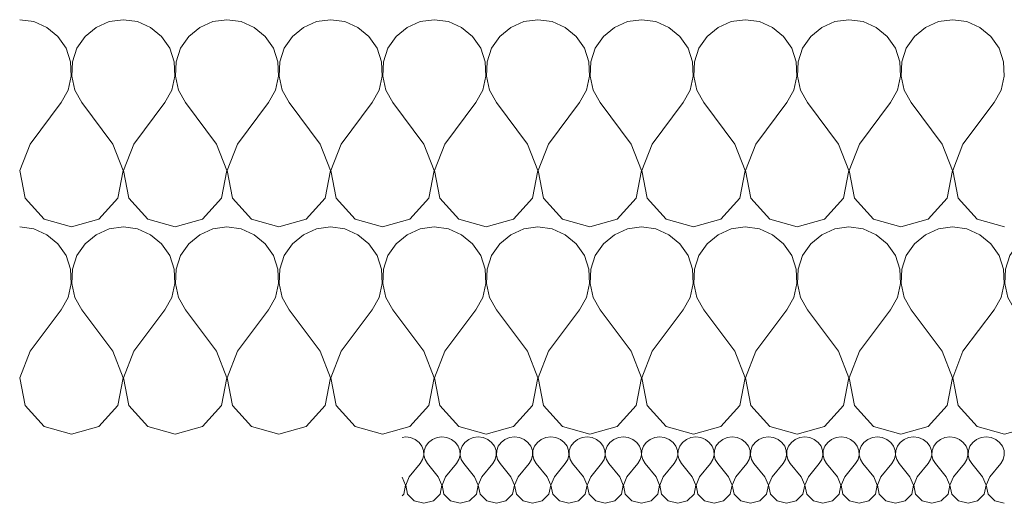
# Model space of a CAD drawing. Header units: millimetres. Extents: x -573548 to 674770, y -246895 to -89040.
# Tile 131 of 199: x 82109 to 82679, y -185929 to -185649. Entities that reach past the tile are written whole.
import ezdxf

# ---------------------------------------------------------------- set-up
doc = ezdxf.new("R2010")
doc.units = ezdxf.units.MM
doc.layers.add('Nowe_Drawing & Figure', color=7, linetype='Continuous')
doc.layers.add('Nowe_Drawing & Figure_Nr_pióra__59', color=8, linetype='Continuous', lineweight=9)

# ---------------------------------------------------------------- blocks, each defined once
blk = doc.blocks.new('*X106', base_point=(494560.37, -64691.1))
at = {"layer": 'Nowe_Drawing & Figure', "color": 21, "linetype": 'Continuous', "lineweight": 13, "true_color": 0xffaaaa}
for p, q in [((493681.6, -27257.05), (493679.6, -27257.3)), ((493684.47, -27257.41), (493681.6, -27257.05)), ((493687.12, -27258.48), (493684.47, -27257.41)), ((493699.73, -27257.41), (493697.08, -27258.48)), ((493702.6, -27257.05), (493699.73, -27257.41)), ((493705.47, -27257.41), (493702.6, -27257.05)), ((493708.12, -27258.48), (493705.47, -27257.41)), ((493720.73, -27257.41), (493718.08, -27258.48)), ((493723.6, -27257.05), (493720.73, -27257.41)), ((493726.47, -27257.41), (493723.6, -27257.05)), ((493729.12, -27258.48), (493726.47, -27257.41)), ((493741.73, -27257.41), (493739.08, -27258.48)), ((493744.6, -27257.05), (493741.73, -27257.41)), ((493747.47, -27257.41), (493744.6, -27257.05)), ((493750.12, -27258.48), (493747.47, -27257.41)), ((493762.73, -27257.41), (493760.08, -27258.48)), ((493765.6, -27257.05), (493762.73, -27257.41)), ((493768.47, -27257.41), (493765.6, -27257.05)), ((493771.12, -27258.48), (493768.47, -27257.41)), ((493783.73, -27257.41), (493781.08, -27258.48)), ((493786.6, -27257.05), (493783.73, -27257.41)), ((493789.47, -27257.41), (493786.6, -27257.05)), ((493792.12, -27258.48), (493789.47, -27257.41)), ((493804.73, -27257.41), (493802.08, -27258.48)), ((493807.6, -27257.05), (493804.73, -27257.41)), ((493810.47, -27257.41), (493807.6, -27257.05)), ((493813.12, -27258.48), (493810.47, -27257.41)), ((493825.73, -27257.41), (493823.08, -27258.48)), ((493828.6, -27257.05), (493825.73, -27257.41)), ((493831.47, -27257.41), (493828.6, -27257.05)), ((493834.12, -27258.48), (493831.47, -27257.41)), ((493846.73, -27257.41), (493844.08, -27258.48)), ((493849.6, -27257.05), (493846.73, -27257.41)), ((493852.47, -27257.41), (493849.6, -27257.05)), ((493855.12, -27258.48), (493852.47, -27257.41)), ((493867.73, -27257.41), (493865.08, -27258.48)), ((493870.6, -27257.05), (493867.73, -27257.41)), ((493873.47, -27257.41), (493870.6, -27257.05)), ((493876.12, -27258.48), (493873.47, -27257.41)), ((493888.73, -27257.41), (493886.08, -27258.48)), ((493891.6, -27257.05), (493888.73, -27257.41)), ((493894.47, -27257.41), (493891.6, -27257.05)), ((493897.12, -27258.48), (493894.47, -27257.41)), ((493909.73, -27257.41), (493907.08, -27258.48)), ((493912.6, -27257.05), (493909.73, -27257.41)), ((493915.47, -27257.41), (493912.6, -27257.05)), ((493918.12, -27258.48), (493915.47, -27257.41)), ((493930.73, -27257.41), (493928.08, -27258.48)), ((493933.6, -27257.05), (493930.73, -27257.41)), ((493936.47, -27257.41), (493933.6, -27257.05)), ((493939.12, -27258.48), (493936.47, -27257.41)), ((493951.73, -27257.41), (493949.08, -27258.48)), ((493954.6, -27257.05), (493951.73, -27257.41)), ((493957.47, -27257.41), (493954.6, -27257.05)), ((493960.12, -27258.48), (493957.47, -27257.41)), ((493972.73, -27257.41), (493970.08, -27258.48)), ((493975.6, -27257.05), (493972.73, -27257.41)), ((493978.47, -27257.41), (493975.6, -27257.05)), ((493981.12, -27258.48), (493978.47, -27257.41)), ((493993.73, -27257.41), (493991.08, -27258.48)), ((493996.6, -27257.05), (493993.73, -27257.41)), ((493999.47, -27257.41), (493996.6, -27257.05)), ((494002.12, -27258.48), (493999.47, -27257.41)), ((494014.73, -27257.41), (494012.08, -27258.48)), ((494017.6, -27257.05), (494014.73, -27257.41)), ((494020.47, -27257.41), (494017.6, -27257.05)), ((494023.12, -27258.48), (494020.47, -27257.41)), ((493689.35, -27260.17), (493687.12, -27258.48)), ((493691, -27262.35), (493689.35, -27260.17)), ((493691.92, -27264.86), (493691, -27262.35)), ((493693.21, -27262.35), (493692.29, -27264.86)), ((493694.85, -27260.17), (493693.21, -27262.35)), ((493697.08, -27258.48), (493694.85, -27260.17)), ((493710.35, -27260.17), (493708.12, -27258.48)), ((493712, -27262.35), (493710.35, -27260.17)), ((493712.92, -27264.86), (493712, -27262.35)), ((493714.21, -27262.35), (493713.29, -27264.86)), ((493715.85, -27260.17), (493714.21, -27262.35)), ((493718.08, -27258.48), (493715.85, -27260.17)), ((493731.35, -27260.17), (493729.12, -27258.48)), ((493733, -27262.35), (493731.35, -27260.17)), ((493733.92, -27264.86), (493733, -27262.35)), ((493735.21, -27262.35), (493734.29, -27264.86)), ((493736.85, -27260.17), (493735.21, -27262.35)), ((493739.08, -27258.48), (493736.85, -27260.17)), ((493752.35, -27260.17), (493750.12, -27258.48)), ((493754, -27262.35), (493752.35, -27260.17)), ((493754.92, -27264.86), (493754, -27262.35)), ((493756.21, -27262.35), (493755.29, -27264.86)), ((493757.85, -27260.17), (493756.21, -27262.35)), ((493760.08, -27258.48), (493757.85, -27260.17)), ((493773.35, -27260.17), (493771.12, -27258.48)), ((493775, -27262.35), (493773.35, -27260.17)), ((493775.92, -27264.86), (493775, -27262.35)), ((493777.21, -27262.35), (493776.29, -27264.86)), ((493778.85, -27260.17), (493777.21, -27262.35)), ((493781.08, -27258.48), (493778.85, -27260.17)), ((493794.35, -27260.17), (493792.12, -27258.48)), ((493796, -27262.35), (493794.35, -27260.17)), ((493796.92, -27264.86), (493796, -27262.35)), ((493798.21, -27262.35), (493797.29, -27264.86)), ((493799.85, -27260.17), (493798.21, -27262.35)), ((493802.08, -27258.48), (493799.85, -27260.17)), ((493815.35, -27260.17), (493813.12, -27258.48)), ((493817, -27262.35), (493815.35, -27260.17)), ((493817.92, -27264.86), (493817, -27262.35)), ((493819.21, -27262.35), (493818.29, -27264.86)), ((493820.85, -27260.17), (493819.21, -27262.35)), ((493823.08, -27258.48), (493820.85, -27260.17)), ((493836.35, -27260.17), (493834.12, -27258.48)), ((493838, -27262.35), (493836.35, -27260.17)), ((493838.92, -27264.86), (493838, -27262.35)), ((493840.21, -27262.35), (493839.29, -27264.86)), ((493841.85, -27260.17), (493840.21, -27262.35)), ((493844.08, -27258.48), (493841.85, -27260.17)), ((493857.35, -27260.17), (493855.12, -27258.48)), ((493859, -27262.35), (493857.35, -27260.17)), ((493859.92, -27264.86), (493859, -27262.35)), ((493861.21, -27262.35), (493860.29, -27264.86)), ((493862.85, -27260.17), (493861.21, -27262.35)), ((493865.08, -27258.48), (493862.85, -27260.17)), ((493878.35, -27260.17), (493876.12, -27258.48)), ((493880, -27262.35), (493878.35, -27260.17)), ((493880.92, -27264.86), (493880, -27262.35)), ((493882.21, -27262.35), (493881.29, -27264.86)), ((493883.85, -27260.17), (493882.21, -27262.35)), ((493886.08, -27258.48), (493883.85, -27260.17)), ((493899.35, -27260.17), (493897.12, -27258.48)), ((493901, -27262.35), (493899.35, -27260.17)), ((493901.92, -27264.86), (493901, -27262.35)), ((493903.21, -27262.35), (493902.29, -27264.86)), ((493904.85, -27260.17), (493903.21, -27262.35)), ((493907.08, -27258.48), (493904.85, -27260.17)), ((493920.35, -27260.17), (493918.12, -27258.48)), ((493922, -27262.35), (493920.35, -27260.17)), ((493922.92, -27264.86), (493922, -27262.35)), ((493924.21, -27262.35), (493923.29, -27264.86)), ((493925.85, -27260.17), (493924.21, -27262.35)), ((493928.08, -27258.48), (493925.85, -27260.17)), ((493941.35, -27260.17), (493939.12, -27258.48)), ((493943, -27262.35), (493941.35, -27260.17)), ((493943.92, -27264.86), (493943, -27262.35)), ((493945.21, -27262.35), (493944.29, -27264.86)), ((493946.85, -27260.17), (493945.21, -27262.35)), ((493949.08, -27258.48), (493946.85, -27260.17)), ((493962.35, -27260.17), (493960.12, -27258.48)), ((493964, -27262.35), (493962.35, -27260.17)), ((493964.92, -27264.86), (493964, -27262.35)), ((493966.21, -27262.35), (493965.29, -27264.86)), ((493967.85, -27260.17), (493966.21, -27262.35)), ((493970.08, -27258.48), (493967.85, -27260.17)), ((493983.35, -27260.17), (493981.12, -27258.48)), ((493985, -27262.35), (493983.35, -27260.17)), ((493985.92, -27264.86), (493985, -27262.35)), ((493987.21, -27262.35), (493986.29, -27264.86)), ((493988.85, -27260.17), (493987.21, -27262.35)), ((493991.08, -27258.48), (493988.85, -27260.17)), ((494004.35, -27260.17), (494002.12, -27258.48)), ((494006, -27262.35), (494004.35, -27260.17)), ((494006.92, -27264.86), (494006, -27262.35)), ((494008.21, -27262.35), (494007.29, -27264.86)), ((494009.85, -27260.17), (494008.21, -27262.35)), ((494012.08, -27258.48), (494009.85, -27260.17)), ((494025.35, -27260.17), (494023.12, -27258.48)), ((494027, -27262.35), (494025.35, -27260.17)), ((494027.92, -27264.86), (494027, -27262.35)), ((493691.41, -27270.09), (493692.06, -27267.51)), ((493692.06, -27267.51), (493691.92, -27264.86)), ((493692.29, -27264.86), (493692.15, -27267.51)), ((493692.15, -27267.51), (493692.8, -27270.09)), ((493712.41, -27270.09), (493713.06, -27267.51)), ((493713.06, -27267.51), (493712.92, -27264.86)), ((493713.29, -27264.86), (493713.15, -27267.51)), ((493713.15, -27267.51), (493713.8, -27270.09)), ((493733.41, -27270.09), (493734.06, -27267.51)), ((493734.06, -27267.51), (493733.92, -27264.86)), ((493734.29, -27264.86), (493734.15, -27267.51)), ((493734.15, -27267.51), (493734.8, -27270.09)), ((493754.41, -27270.09), (493755.06, -27267.51)), ((493755.06, -27267.51), (493754.92, -27264.86)), ((493755.29, -27264.86), (493755.15, -27267.51)), ((493755.15, -27267.51), (493755.8, -27270.09)), ((493775.41, -27270.09), (493776.06, -27267.51)), ((493776.06, -27267.51), (493775.92, -27264.86)), ((493776.29, -27264.86), (493776.15, -27267.51)), ((493776.15, -27267.51), (493776.8, -27270.09)), ((493796.41, -27270.09), (493797.06, -27267.51)), ((493797.06, -27267.51), (493796.92, -27264.86)), ((493797.29, -27264.86), (493797.15, -27267.51)), ((493797.15, -27267.51), (493797.8, -27270.09)), ((493817.41, -27270.09), (493818.06, -27267.51)), ((493818.06, -27267.51), (493817.92, -27264.86)), ((493818.29, -27264.86), (493818.15, -27267.51)), ((493818.15, -27267.51), (493818.8, -27270.09)), ((493838.41, -27270.09), (493839.06, -27267.51)), ((493839.06, -27267.51), (493838.92, -27264.86)), ((493839.29, -27264.86), (493839.15, -27267.51)), ((493839.15, -27267.51), (493839.8, -27270.09)), ((493859.41, -27270.09), (493860.06, -27267.51)), ((493860.06, -27267.51), (493859.92, -27264.86)), ((493860.29, -27264.86), (493860.15, -27267.51)), ((493860.15, -27267.51), (493860.8, -27270.09)), ((493880.41, -27270.09), (493881.06, -27267.51)), ((493881.06, -27267.51), (493880.92, -27264.86)), ((493881.29, -27264.86), (493881.15, -27267.51)), ((493881.15, -27267.51), (493881.8, -27270.09)), ((493901.41, -27270.09), (493902.06, -27267.51)), ((493902.06, -27267.51), (493901.92, -27264.86)), ((493902.29, -27264.86), (493902.15, -27267.51)), ((493902.15, -27267.51), (493902.8, -27270.09)), ((493922.41, -27270.09), (493923.06, -27267.51)), ((493923.06, -27267.51), (493922.92, -27264.86)), ((493923.29, -27264.86), (493923.15, -27267.51)), ((493923.15, -27267.51), (493923.8, -27270.09)), ((493943.41, -27270.09), (493944.06, -27267.51)), ((493944.06, -27267.51), (493943.92, -27264.86)), ((493944.29, -27264.86), (493944.15, -27267.51)), ((493944.15, -27267.51), (493944.8, -27270.09)), ((493964.41, -27270.09), (493965.06, -27267.51)), ((493965.06, -27267.51), (493964.92, -27264.86)), ((493965.29, -27264.86), (493965.15, -27267.51)), ((493965.15, -27267.51), (493965.8, -27270.09)), ((493985.41, -27270.09), (493986.06, -27267.51)), ((493986.06, -27267.51), (493985.92, -27264.86)), ((493986.29, -27264.86), (493986.15, -27267.51)), ((493986.15, -27267.51), (493986.8, -27270.09)), ((494006.41, -27270.09), (494007.06, -27267.51)), ((494007.06, -27267.51), (494006.92, -27264.86)), ((494007.29, -27264.86), (494007.15, -27267.51)), ((494007.15, -27267.51), (494007.8, -27270.09)), ((494027.41, -27270.09), (494028.06, -27267.51)), ((494028.06, -27267.51), (494027.92, -27264.86)), ((493683.7, -27280.09), (493690, -27272.41)), ((493690, -27272.41), (493691.41, -27270.09)), ((493692.8, -27270.09), (493694.2, -27272.41)), ((493700.5, -27280.09), (493694.2, -27272.41)), ((493704.7, -27280.09), (493711, -27272.41)), ((493711, -27272.41), (493712.41, -27270.09)), ((493713.8, -27270.09), (493715.2, -27272.41)), ((493721.5, -27280.09), (493715.2, -27272.41)), ((493725.7, -27280.09), (493732, -27272.41)), ((493732, -27272.41), (493733.41, -27270.09)), ((493734.8, -27270.09), (493736.2, -27272.41)), ((493742.5, -27280.09), (493736.2, -27272.41)), ((493746.7, -27280.09), (493753, -27272.41)), ((493753, -27272.41), (493754.41, -27270.09)), ((493755.8, -27270.09), (493757.2, -27272.41)), ((493763.5, -27280.09), (493757.2, -27272.41)), ((493767.7, -27280.09), (493774, -27272.41)), ((493774, -27272.41), (493775.41, -27270.09)), ((493776.8, -27270.09), (493778.2, -27272.41)), ((493784.5, -27280.09), (493778.2, -27272.41)), ((493788.7, -27280.09), (493795, -27272.41)), ((493795, -27272.41), (493796.41, -27270.09)), ((493797.8, -27270.09), (493799.2, -27272.41)), ((493805.5, -27280.09), (493799.2, -27272.41)), ((493809.7, -27280.09), (493816, -27272.41)), ((493816, -27272.41), (493817.41, -27270.09)), ((493818.8, -27270.09), (493820.2, -27272.41)), ((493826.5, -27280.09), (493820.2, -27272.41)), ((493830.7, -27280.09), (493837, -27272.41)), ((493837, -27272.41), (493838.41, -27270.09)), ((493839.8, -27270.09), (493841.2, -27272.41)), ((493847.5, -27280.09), (493841.2, -27272.41)), ((493851.7, -27280.09), (493858, -27272.41)), ((493858, -27272.41), (493859.41, -27270.09)), ((493860.8, -27270.09), (493862.2, -27272.41)), ((493868.5, -27280.09), (493862.2, -27272.41)), ((493872.7, -27280.09), (493879, -27272.41)), ((493879, -27272.41), (493880.41, -27270.09)), ((493881.8, -27270.09), (493883.2, -27272.41)), ((493889.5, -27280.09), (493883.2, -27272.41)), ((493893.7, -27280.09), (493900, -27272.41)), ((493900, -27272.41), (493901.41, -27270.09)), ((493902.8, -27270.09), (493904.2, -27272.41)), ((493910.5, -27280.09), (493904.2, -27272.41)), ((493914.7, -27280.09), (493921, -27272.41)), ((493921, -27272.41), (493922.41, -27270.09)), ((493923.8, -27270.09), (493925.2, -27272.41)), ((493931.5, -27280.09), (493925.2, -27272.41)), ((493935.7, -27280.09), (493942, -27272.41)), ((493942, -27272.41), (493943.41, -27270.09)), ((493944.8, -27270.09), (493946.2, -27272.41)), ((493952.5, -27280.09), (493946.2, -27272.41)), ((493956.7, -27280.09), (493963, -27272.41)), ((493963, -27272.41), (493964.41, -27270.09)), ((493965.8, -27270.09), (493967.2, -27272.41)), ((493973.5, -27280.09), (493967.2, -27272.41)), ((493977.7, -27280.09), (493984, -27272.41)), ((493984, -27272.41), (493985.41, -27270.09)), ((493986.8, -27270.09), (493988.2, -27272.41)), ((493994.5, -27280.09), (493988.2, -27272.41)), ((493998.7, -27280.09), (494005, -27272.41)), ((494005, -27272.41), (494006.41, -27270.09)), ((494007.8, -27270.09), (494009.2, -27272.41)), ((494015.5, -27280.09), (494009.2, -27272.41)), ((494019.7, -27280.09), (494026, -27272.41)), ((494026, -27272.41), (494027.41, -27270.09)), ((493681.56, -27284.98), (493679.6, -27280.32)), ((493683.7, -27280.09), (493681.65, -27284.98)), ((493702.56, -27284.98), (493700.5, -27280.09)), ((493704.7, -27280.09), (493702.65, -27284.98)), ((493723.56, -27284.98), (493721.5, -27280.09)), ((493725.7, -27280.09), (493723.65, -27284.98)), ((493744.56, -27284.98), (493742.5, -27280.09)), ((493746.7, -27280.09), (493744.65, -27284.98)), ((493765.56, -27284.98), (493763.5, -27280.09)), ((493767.7, -27280.09), (493765.65, -27284.98)), ((493786.56, -27284.98), (493784.5, -27280.09)), ((493788.7, -27280.09), (493786.65, -27284.98)), ((493807.56, -27284.98), (493805.5, -27280.09)), ((493809.7, -27280.09), (493807.65, -27284.98)), ((493828.56, -27284.98), (493826.5, -27280.09)), ((493830.7, -27280.09), (493828.65, -27284.98)), ((493849.56, -27284.98), (493847.5, -27280.09)), ((493851.7, -27280.09), (493849.65, -27284.98)), ((493870.56, -27284.98), (493868.5, -27280.09)), ((493872.7, -27280.09), (493870.65, -27284.98)), ((493891.56, -27284.98), (493889.5, -27280.09)), ((493893.7, -27280.09), (493891.65, -27284.98)), ((493912.56, -27284.98), (493910.5, -27280.09)), ((493914.7, -27280.09), (493912.65, -27284.98)), ((493933.56, -27284.98), (493931.5, -27280.09)), ((493935.7, -27280.09), (493933.65, -27284.98)), ((493954.56, -27284.98), (493952.5, -27280.09)), ((493956.7, -27280.09), (493954.65, -27284.98)), ((493975.56, -27284.98), (493973.5, -27280.09)), ((493977.7, -27280.09), (493975.65, -27284.98)), ((493996.56, -27284.98), (493994.5, -27280.09)), ((493998.7, -27280.09), (493996.65, -27284.98)), ((494017.56, -27284.98), (494015.5, -27280.09)), ((494019.7, -27280.09), (494017.65, -27284.98)), ((493680.5, -27290.14), (493681.56, -27284.98)), ((493681.65, -27284.98), (493682.71, -27290.14)), ((493701.5, -27290.14), (493702.56, -27284.98)), ((493702.65, -27284.98), (493703.71, -27290.14)), ((493722.5, -27290.14), (493723.56, -27284.98)), ((493723.65, -27284.98), (493724.71, -27290.14)), ((493743.5, -27290.14), (493744.56, -27284.98)), ((493744.65, -27284.98), (493745.71, -27290.14)), ((493764.5, -27290.14), (493765.56, -27284.98)), ((493765.65, -27284.98), (493766.71, -27290.14)), ((493785.5, -27290.14), (493786.56, -27284.98)), ((493786.65, -27284.98), (493787.71, -27290.14)), ((493806.5, -27290.14), (493807.56, -27284.98)), ((493807.65, -27284.98), (493808.71, -27290.14)), ((493827.5, -27290.14), (493828.56, -27284.98)), ((493828.65, -27284.98), (493829.71, -27290.14)), ((493848.5, -27290.14), (493849.56, -27284.98)), ((493849.65, -27284.98), (493850.71, -27290.14)), ((493869.5, -27290.14), (493870.56, -27284.98)), ((493870.65, -27284.98), (493871.71, -27290.14)), ((493890.5, -27290.14), (493891.56, -27284.98)), ((493891.65, -27284.98), (493892.71, -27290.14)), ((493911.5, -27290.14), (493912.56, -27284.98)), ((493912.65, -27284.98), (493913.71, -27290.14)), ((493932.5, -27290.14), (493933.56, -27284.98)), ((493933.65, -27284.98), (493934.71, -27290.14)), ((493953.5, -27290.14), (493954.56, -27284.98)), ((493954.65, -27284.98), (493955.71, -27290.14)), ((493974.5, -27290.14), (493975.56, -27284.98)), ((493975.65, -27284.98), (493976.71, -27290.14)), ((493995.5, -27290.14), (493996.56, -27284.98)), ((493996.65, -27284.98), (493997.71, -27290.14)), ((494016.5, -27290.14), (494017.56, -27284.98)), ((494017.65, -27284.98), (494018.71, -27290.14)), ((493679.6, -27291.03), (493680.5, -27290.14)), ((493682.71, -27290.14), (493686.58, -27294.01)), ((493697.62, -27294.01), (493701.5, -27290.14)), ((493703.71, -27290.14), (493707.58, -27294.01)), ((493718.62, -27294.01), (493722.5, -27290.14)), ((493724.71, -27290.14), (493728.58, -27294.01)), ((493739.62, -27294.01), (493743.5, -27290.14)), ((493745.71, -27290.14), (493749.58, -27294.01)), ((493760.62, -27294.01), (493764.5, -27290.14)), ((493766.71, -27290.14), (493770.58, -27294.01)), ((493781.62, -27294.01), (493785.5, -27290.14)), ((493787.71, -27290.14), (493791.58, -27294.01)), ((493802.62, -27294.01), (493806.5, -27290.14)), ((493808.71, -27290.14), (493812.58, -27294.01)), ((493823.62, -27294.01), (493827.5, -27290.14)), ((493829.71, -27290.14), (493833.58, -27294.01)), ((493844.62, -27294.01), (493848.5, -27290.14)), ((493850.71, -27290.14), (493854.58, -27294.01)), ((493865.62, -27294.01), (493869.5, -27290.14)), ((493871.71, -27290.14), (493875.58, -27294.01)), ((493886.62, -27294.01), (493890.5, -27290.14)), ((493892.71, -27290.14), (493896.58, -27294.01)), ((493907.62, -27294.01), (493911.5, -27290.14)), ((493913.71, -27290.14), (493917.58, -27294.01)), ((493928.62, -27294.01), (493932.5, -27290.14)), ((493934.71, -27290.14), (493938.58, -27294.01)), ((493949.62, -27294.01), (493953.5, -27290.14)), ((493955.71, -27290.14), (493959.58, -27294.01)), ((493970.62, -27294.01), (493974.5, -27290.14)), ((493976.71, -27290.14), (493980.58, -27294.01)), ((493991.62, -27294.01), (493995.5, -27290.14)), ((493997.71, -27290.14), (494001.58, -27294.01)), ((494012.62, -27294.01), (494016.5, -27290.14)), ((494018.71, -27290.14), (494022.58, -27294.01)), ((493686.58, -27294.01), (493692.1, -27295.45)), ((493692.1, -27295.45), (493697.62, -27294.01)), ((493707.58, -27294.01), (493713.1, -27295.45)), ((493713.1, -27295.45), (493718.62, -27294.01)), ((493728.58, -27294.01), (493734.1, -27295.45)), ((493734.1, -27295.45), (493739.62, -27294.01)), ((493749.58, -27294.01), (493755.1, -27295.45)), ((493755.1, -27295.45), (493760.62, -27294.01)), ((493770.58, -27294.01), (493776.1, -27295.45)), ((493776.1, -27295.45), (493781.62, -27294.01)), ((493791.58, -27294.01), (493797.1, -27295.45)), ((493797.1, -27295.45), (493802.62, -27294.01)), ((493812.58, -27294.01), (493818.1, -27295.45)), ((493818.1, -27295.45), (493823.62, -27294.01)), ((493833.58, -27294.01), (493839.1, -27295.45)), ((493839.1, -27295.45), (493844.62, -27294.01)), ((493854.58, -27294.01), (493860.1, -27295.45)), ((493860.1, -27295.45), (493865.62, -27294.01)), ((493875.58, -27294.01), (493881.1, -27295.45)), ((493881.1, -27295.45), (493886.62, -27294.01)), ((493896.58, -27294.01), (493902.1, -27295.45)), ((493902.1, -27295.45), (493907.62, -27294.01)), ((493917.58, -27294.01), (493923.1, -27295.45)), ((493923.1, -27295.45), (493928.62, -27294.01)), ((493938.58, -27294.01), (493944.1, -27295.45)), ((493944.1, -27295.45), (493949.62, -27294.01)), ((493959.58, -27294.01), (493965.1, -27295.45)), ((493965.1, -27295.45), (493970.62, -27294.01)), ((493980.58, -27294.01), (493986.1, -27295.45)), ((493986.1, -27295.45), (493991.62, -27294.01)), ((494001.58, -27294.01), (494007.1, -27295.45)), ((494007.1, -27295.45), (494012.62, -27294.01)), ((494022.58, -27294.01), (494028.1, -27295.45))]:
    blk.add_line(p, q, dxfattribs=at)
blk = doc.blocks.new('Wypełnienie_1_1', base_point=(494560.37, -64691.1))
at = {"layer": 'Nowe_Drawing & Figure', "color": 21, "linetype": 'Continuous', "lineweight": 13, "true_color": 0xffaaaa}
blk.add_blockref('*X106', (494560.37, -64691.1), dxfattribs=at)
blk = doc.blocks.new('*X114', base_point=(494560.37, -64691.1))
at = {"layer": 'Nowe_Drawing & Figure', "color": 21, "linetype": 'Continuous', "lineweight": 13, "true_color": 0xffaaaa}
for p, q in [((493466.38, -27136.59), (493458.18, -27135.45)), ((493473.96, -27139.93), (493466.38, -27136.59)), ((493509.99, -27136.59), (493502.41, -27139.93)), ((493518.18, -27135.45), (493509.99, -27136.59)), ((493526.38, -27136.59), (493518.18, -27135.45)), ((493533.96, -27139.93), (493526.38, -27136.59)), ((493569.99, -27136.59), (493562.41, -27139.93)), ((493578.18, -27135.45), (493569.99, -27136.59)), ((493586.38, -27136.59), (493578.18, -27135.45)), ((493593.96, -27139.93), (493586.38, -27136.59)), ((493629.99, -27136.59), (493622.41, -27139.93)), ((493638.18, -27135.45), (493629.99, -27136.59)), ((493646.38, -27136.59), (493638.18, -27135.45)), ((493653.96, -27139.93), (493646.38, -27136.59)), ((493689.99, -27136.59), (493682.41, -27139.93)), ((493698.18, -27135.45), (493689.99, -27136.59)), ((493706.38, -27136.59), (493698.18, -27135.45)), ((493713.96, -27139.93), (493706.38, -27136.59)), ((493749.99, -27136.59), (493742.41, -27139.93)), ((493758.18, -27135.45), (493749.99, -27136.59)), ((493766.38, -27136.59), (493758.18, -27135.45)), ((493773.96, -27139.93), (493766.38, -27136.59)), ((493809.99, -27136.59), (493802.41, -27139.93)), ((493818.18, -27135.45), (493809.99, -27136.59)), ((493826.38, -27136.59), (493818.18, -27135.45)), ((493833.96, -27139.93), (493826.38, -27136.59)), ((493869.99, -27136.59), (493862.41, -27139.93)), ((493878.18, -27135.45), (493869.99, -27136.59)), ((493886.38, -27136.59), (493878.18, -27135.45)), ((493893.96, -27139.93), (493886.38, -27136.59)), ((493929.99, -27136.59), (493922.41, -27139.93)), ((493938.18, -27135.45), (493929.99, -27136.59)), ((493946.38, -27136.59), (493938.18, -27135.45)), ((493953.96, -27139.93), (493946.38, -27136.59)), ((493989.99, -27136.59), (493982.41, -27139.93)), ((493998.18, -27135.45), (493989.99, -27136.59)), ((494006.38, -27136.59), (493998.19, -27135.45)), ((494013.96, -27139.93), (494006.38, -27136.59)), ((494049.99, -27136.59), (494042.41, -27139.93)), ((494058.18, -27135.45), (494049.99, -27136.59)), ((494058.45, -27135.48), (494058.19, -27135.45)), ((493480.33, -27145.21), (493473.96, -27139.93)), ((493502.41, -27139.93), (493496.04, -27145.21)), ((493540.33, -27145.21), (493533.96, -27139.93)), ((493562.41, -27139.93), (493556.04, -27145.21)), ((493600.33, -27145.21), (493593.96, -27139.93)), ((493622.41, -27139.93), (493616.04, -27145.21)), ((493660.33, -27145.21), (493653.96, -27139.93)), ((493682.41, -27139.93), (493676.04, -27145.21)), ((493720.33, -27145.21), (493713.96, -27139.93)), ((493742.41, -27139.93), (493736.04, -27145.21)), ((493780.33, -27145.21), (493773.96, -27139.93)), ((493802.41, -27139.93), (493796.04, -27145.21)), ((493840.33, -27145.21), (493833.96, -27139.93)), ((493862.41, -27139.93), (493856.04, -27145.21)), ((493900.33, -27145.21), (493893.96, -27139.93)), ((493922.41, -27139.93), (493916.04, -27145.21)), ((493960.33, -27145.21), (493953.96, -27139.93)), ((493982.41, -27139.93), (493976.04, -27145.21)), ((494020.33, -27145.21), (494013.96, -27139.93)), ((494042.41, -27139.93), (494036.04, -27145.21)), ((493485.02, -27152.03), (493480.33, -27145.21)), ((493496.04, -27145.21), (493491.35, -27152.03)), ((493545.02, -27152.03), (493540.33, -27145.21)), ((493556.04, -27145.21), (493551.35, -27152.03)), ((493605.02, -27152.03), (493600.33, -27145.21)), ((493616.04, -27145.21), (493611.35, -27152.03)), ((493665.02, -27152.03), (493660.33, -27145.21)), ((493676.04, -27145.21), (493671.35, -27152.03)), ((493725.02, -27152.03), (493720.33, -27145.21)), ((493736.04, -27145.21), (493731.35, -27152.03)), ((493785.02, -27152.03), (493780.33, -27145.21)), ((493796.04, -27145.21), (493791.35, -27152.03)), ((493845.02, -27152.03), (493840.33, -27145.21)), ((493856.04, -27145.21), (493851.35, -27152.03)), ((493905.02, -27152.03), (493900.33, -27145.21)), ((493916.04, -27145.21), (493911.35, -27152.03)), ((493965.02, -27152.03), (493960.33, -27145.21)), ((493976.04, -27145.21), (493971.35, -27152.03)), ((494025.02, -27152.03), (494020.33, -27145.21)), ((494036.04, -27145.21), (494031.35, -27152.03)), ((493487.66, -27159.87), (493485.02, -27152.03)), ((493491.35, -27152.03), (493488.71, -27159.87)), ((493547.66, -27159.87), (493545.02, -27152.03)), ((493551.35, -27152.03), (493548.71, -27159.87)), ((493607.66, -27159.87), (493605.02, -27152.03)), ((493611.35, -27152.03), (493608.71, -27159.87)), ((493667.66, -27159.87), (493665.02, -27152.03)), ((493671.35, -27152.03), (493668.71, -27159.87)), ((493727.66, -27159.87), (493725.02, -27152.03)), ((493731.35, -27152.03), (493728.71, -27159.87)), ((493787.66, -27159.87), (493785.02, -27152.03)), ((493791.35, -27152.03), (493788.71, -27159.87)), ((493847.66, -27159.87), (493845.02, -27152.03)), ((493851.35, -27152.03), (493848.71, -27159.87)), ((493907.66, -27159.87), (493905.02, -27152.03)), ((493911.35, -27152.03), (493908.71, -27159.87)), ((493967.66, -27159.87), (493965.02, -27152.03)), ((493971.35, -27152.03), (493968.71, -27159.87)), ((494027.66, -27159.87), (494025.02, -27152.03)), ((494031.35, -27152.03), (494028.71, -27159.87)), ((493488.06, -27168.14), (493487.66, -27159.87)), ((493488.71, -27159.87), (493488.31, -27168.14)), ((493548.06, -27168.14), (493547.66, -27159.87)), ((493548.71, -27159.87), (493548.31, -27168.14)), ((493608.06, -27168.14), (493607.66, -27159.87)), ((493608.71, -27159.87), (493608.31, -27168.14)), ((493668.06, -27168.14), (493667.66, -27159.87)), ((493668.71, -27159.87), (493668.31, -27168.14)), ((493728.06, -27168.14), (493727.66, -27159.87)), ((493728.71, -27159.87), (493728.31, -27168.14)), ((493788.06, -27168.14), (493787.66, -27159.87)), ((493788.71, -27159.87), (493788.31, -27168.14)), ((493848.06, -27168.14), (493847.66, -27159.87)), ((493848.71, -27159.87), (493848.31, -27168.14)), ((493908.06, -27168.14), (493907.66, -27159.87)), ((493908.71, -27159.87), (493908.31, -27168.14)), ((493968.06, -27168.14), (493967.66, -27159.87)), ((493968.71, -27159.87), (493968.31, -27168.14)), ((494028.06, -27168.14), (494027.66, -27159.87)), ((494028.71, -27159.87), (494028.31, -27168.14)), ((493486.19, -27176.2), (493488.06, -27168.14)), ((493488.31, -27168.14), (493490.18, -27176.2)), ((493546.19, -27176.2), (493548.06, -27168.14)), ((493548.31, -27168.14), (493550.18, -27176.2)), ((493606.19, -27176.2), (493608.06, -27168.14)), ((493608.31, -27168.14), (493610.18, -27176.2)), ((493666.19, -27176.2), (493668.06, -27168.14)), ((493668.31, -27168.14), (493670.18, -27176.2)), ((493726.19, -27176.2), (493728.06, -27168.14)), ((493728.31, -27168.14), (493730.18, -27176.2)), ((493786.19, -27176.2), (493788.06, -27168.14)), ((493788.31, -27168.14), (493790.18, -27176.2)), ((493846.19, -27176.2), (493848.06, -27168.14)), ((493848.31, -27168.14), (493850.18, -27176.2)), ((493906.19, -27176.2), (493908.06, -27168.14)), ((493908.31, -27168.14), (493910.18, -27176.2)), ((493966.19, -27176.2), (493968.06, -27168.14)), ((493968.31, -27168.14), (493970.18, -27176.2)), ((494026.19, -27176.2), (494028.06, -27168.14)), ((494028.31, -27168.14), (494030.18, -27176.2)), ((493482.18, -27183.45), (493486.19, -27176.2)), ((493490.18, -27176.2), (493494.18, -27183.45)), ((493542.18, -27183.45), (493546.19, -27176.2)), ((493550.18, -27176.2), (493554.18, -27183.45)), ((493602.18, -27183.45), (493606.19, -27176.2)), ((493610.18, -27176.2), (493614.18, -27183.45)), ((493662.18, -27183.45), (493666.19, -27176.2)), ((493670.18, -27176.2), (493674.18, -27183.45)), ((493722.18, -27183.45), (493726.19, -27176.2)), ((493730.18, -27176.2), (493734.18, -27183.45)), ((493782.18, -27183.45), (493786.19, -27176.2)), ((493790.18, -27176.2), (493794.18, -27183.45)), ((493842.18, -27183.45), (493846.19, -27176.2)), ((493850.18, -27176.2), (493854.18, -27183.45)), ((493902.18, -27183.45), (493906.19, -27176.2)), ((493910.18, -27176.2), (493914.18, -27183.45)), ((493962.18, -27183.45), (493966.19, -27176.2)), ((493970.18, -27176.2), (493974.18, -27183.45)), ((494022.18, -27183.45), (494026.19, -27176.2)), ((494030.18, -27176.2), (494034.18, -27183.45)), ((493464.18, -27207.45), (493482.18, -27183.45)), ((493512.18, -27207.45), (493494.18, -27183.45)), ((493524.18, -27207.45), (493542.18, -27183.45)), ((493572.18, -27207.45), (493554.18, -27183.45)), ((493584.18, -27207.45), (493602.18, -27183.45)), ((493632.18, -27207.45), (493614.18, -27183.45)), ((493644.18, -27207.45), (493662.18, -27183.45)), ((493692.18, -27207.45), (493674.18, -27183.45)), ((493704.18, -27207.45), (493722.18, -27183.45)), ((493752.18, -27207.45), (493734.18, -27183.45)), ((493764.18, -27207.45), (493782.18, -27183.45)), ((493812.18, -27207.45), (493794.18, -27183.45)), ((493824.18, -27207.45), (493842.18, -27183.45)), ((493872.18, -27207.45), (493854.18, -27183.45)), ((493884.18, -27207.45), (493902.18, -27183.45)), ((493932.18, -27207.45), (493914.18, -27183.45)), ((493944.18, -27207.45), (493962.18, -27183.45)), ((493992.18, -27207.45), (493974.18, -27183.45)), ((494004.18, -27207.45), (494022.18, -27183.45)), ((494052.18, -27207.45), (494034.18, -27183.45)), ((493464.18, -27207.45), (493458.31, -27222.75)), ((493518.06, -27222.75), (493512.18, -27207.45)), ((493524.18, -27207.45), (493518.31, -27222.75)), ((493578.06, -27222.75), (493572.18, -27207.45)), ((493584.18, -27207.45), (493578.31, -27222.75)), ((493638.06, -27222.75), (493632.18, -27207.45)), ((493644.18, -27207.45), (493638.31, -27222.75)), ((493698.06, -27222.75), (493692.18, -27207.45)), ((493704.18, -27207.45), (493698.31, -27222.75)), ((493758.06, -27222.75), (493752.18, -27207.45)), ((493764.18, -27207.45), (493758.31, -27222.75)), ((493818.06, -27222.75), (493812.18, -27207.45)), ((493824.18, -27207.45), (493818.31, -27222.75)), ((493878.06, -27222.75), (493872.18, -27207.45)), ((493884.18, -27207.45), (493878.31, -27222.75)), ((493938.06, -27222.75), (493932.18, -27207.45)), ((493944.18, -27207.45), (493938.31, -27222.75)), ((493998.06, -27222.75), (493992.18, -27207.45)), ((494004.18, -27207.45), (493998.31, -27222.75)), ((494058.06, -27222.75), (494052.18, -27207.45)), ((493458.31, -27222.75), (493461.35, -27238.86)), ((493515.02, -27238.86), (493518.06, -27222.75)), ((493518.31, -27222.75), (493521.35, -27238.86)), ((493575.02, -27238.86), (493578.06, -27222.75)), ((493578.31, -27222.75), (493581.35, -27238.86)), ((493635.02, -27238.86), (493638.06, -27222.75)), ((493638.31, -27222.75), (493641.35, -27238.86)), ((493695.02, -27238.86), (493698.06, -27222.75)), ((493698.31, -27222.75), (493701.35, -27238.86)), ((493755.02, -27238.86), (493758.06, -27222.75)), ((493758.31, -27222.75), (493761.35, -27238.86)), ((493815.02, -27238.86), (493818.06, -27222.75)), ((493818.31, -27222.75), (493821.35, -27238.86)), ((493875.02, -27238.86), (493878.06, -27222.75)), ((493878.31, -27222.75), (493881.35, -27238.86)), ((493935.02, -27238.86), (493938.06, -27222.75)), ((493938.31, -27222.75), (493941.35, -27238.86)), ((493995.02, -27238.86), (493998.06, -27222.75)), ((493998.31, -27222.75), (494001.35, -27238.86)), ((494055.02, -27238.86), (494058.06, -27222.75)), ((493461.35, -27238.86), (493472.41, -27250.97)), ((493503.96, -27250.97), (493515.02, -27238.86)), ((493521.35, -27238.86), (493532.41, -27250.97)), ((493563.96, -27250.97), (493575.02, -27238.86)), ((493581.35, -27238.86), (493592.41, -27250.97)), ((493623.96, -27250.97), (493635.02, -27238.86)), ((493641.35, -27238.86), (493652.41, -27250.97)), ((493683.96, -27250.97), (493695.02, -27238.86)), ((493701.35, -27238.86), (493712.41, -27250.97)), ((493743.96, -27250.97), (493755.02, -27238.86)), ((493761.35, -27238.86), (493772.41, -27250.97)), ((493803.96, -27250.97), (493815.02, -27238.86)), ((493821.35, -27238.86), (493832.41, -27250.97)), ((493863.96, -27250.97), (493875.02, -27238.86)), ((493881.35, -27238.86), (493892.41, -27250.97)), ((493923.96, -27250.97), (493935.02, -27238.86)), ((493941.35, -27238.86), (493952.41, -27250.97)), ((493983.96, -27250.97), (493995.02, -27238.86)), ((494001.35, -27238.86), (494012.41, -27250.97)), ((494043.96, -27250.97), (494055.02, -27238.86)), ((493472.41, -27250.97), (493488.18, -27255.45)), ((493488.18, -27255.45), (493503.96, -27250.97)), ((493532.41, -27250.97), (493548.18, -27255.45)), ((493548.18, -27255.45), (493563.96, -27250.97)), ((493592.41, -27250.97), (493608.18, -27255.45)), ((493608.18, -27255.45), (493623.96, -27250.97)), ((493652.41, -27250.97), (493668.18, -27255.45)), ((493668.18, -27255.45), (493683.96, -27250.97)), ((493712.41, -27250.97), (493728.18, -27255.45)), ((493728.18, -27255.45), (493743.96, -27250.97)), ((493772.41, -27250.97), (493788.18, -27255.45)), ((493788.18, -27255.45), (493803.96, -27250.97)), ((493832.41, -27250.97), (493848.18, -27255.45)), ((493848.18, -27255.45), (493863.96, -27250.97)), ((493892.41, -27250.97), (493908.18, -27255.45)), ((493908.18, -27255.45), (493923.96, -27250.97)), ((493952.41, -27250.97), (493968.18, -27255.45)), ((493968.18, -27255.45), (493983.96, -27250.97)), ((494012.41, -27250.97), (494028.18, -27255.45)), ((494028.18, -27255.45), (494043.96, -27250.97))]:
    blk.add_line(p, q, dxfattribs=at)
blk = doc.blocks.new('Wypełnienie_5_1', base_point=(494560.37, -64691.1))
at = {"layer": 'Nowe_Drawing & Figure', "color": 21, "linetype": 'Continuous', "lineweight": 13, "true_color": 0xffaaaa}
blk.add_blockref('*X114', (494560.37, -64691.1), dxfattribs=at)
blk = doc.blocks.new('*X162', base_point=(494560.37, -64691.1))
at = {"layer": 'Nowe_Drawing & Figure', "color": 21, "linetype": 'Continuous', "lineweight": 13, "true_color": 0xffaaaa}
for p, q in [((493466.38, -27016.59), (493458.18, -27015.45)), ((493473.96, -27019.93), (493466.38, -27016.59)), ((493509.99, -27016.59), (493502.41, -27019.93)), ((493518.18, -27015.45), (493509.99, -27016.59)), ((493526.38, -27016.59), (493518.18, -27015.45)), ((493533.96, -27019.93), (493526.38, -27016.59)), ((493569.99, -27016.59), (493562.41, -27019.93)), ((493578.18, -27015.45), (493569.99, -27016.59)), ((493586.38, -27016.59), (493578.18, -27015.45)), ((493593.96, -27019.93), (493586.38, -27016.59)), ((493629.99, -27016.59), (493622.41, -27019.93)), ((493638.18, -27015.45), (493629.99, -27016.59)), ((493646.38, -27016.59), (493638.18, -27015.45)), ((493653.96, -27019.93), (493646.38, -27016.59)), ((493689.99, -27016.59), (493682.41, -27019.93)), ((493698.18, -27015.45), (493689.99, -27016.59)), ((493706.38, -27016.59), (493698.18, -27015.45)), ((493713.96, -27019.93), (493706.38, -27016.59)), ((493749.99, -27016.59), (493742.41, -27019.93)), ((493758.18, -27015.45), (493749.99, -27016.59)), ((493766.38, -27016.59), (493758.18, -27015.45)), ((493773.96, -27019.93), (493766.38, -27016.59)), ((493809.99, -27016.59), (493802.41, -27019.93)), ((493818.18, -27015.45), (493809.99, -27016.59)), ((493826.38, -27016.59), (493818.18, -27015.45)), ((493833.96, -27019.93), (493826.38, -27016.59)), ((493869.99, -27016.59), (493862.41, -27019.93)), ((493878.18, -27015.45), (493869.99, -27016.59)), ((493886.38, -27016.59), (493878.18, -27015.45)), ((493893.96, -27019.93), (493886.38, -27016.59)), ((493929.99, -27016.59), (493922.41, -27019.93)), ((493938.18, -27015.45), (493929.99, -27016.59)), ((493946.38, -27016.59), (493938.18, -27015.45)), ((493953.96, -27019.93), (493946.38, -27016.59)), ((493989.99, -27016.59), (493982.41, -27019.93)), ((493998.18, -27015.45), (493989.99, -27016.59)), ((494006.38, -27016.59), (493998.18, -27015.45)), ((494013.96, -27019.93), (494006.38, -27016.59)), ((493480.33, -27025.21), (493473.96, -27019.93)), ((493502.41, -27019.93), (493496.04, -27025.21)), ((493540.33, -27025.21), (493533.96, -27019.93)), ((493562.41, -27019.93), (493556.04, -27025.21)), ((493600.33, -27025.21), (493593.96, -27019.93)), ((493622.41, -27019.93), (493616.04, -27025.21)), ((493660.33, -27025.21), (493653.96, -27019.93)), ((493682.41, -27019.93), (493676.04, -27025.21)), ((493720.33, -27025.21), (493713.96, -27019.93)), ((493742.41, -27019.93), (493736.04, -27025.21)), ((493780.33, -27025.21), (493773.96, -27019.93)), ((493802.41, -27019.93), (493796.04, -27025.21)), ((493840.33, -27025.21), (493833.96, -27019.93)), ((493862.41, -27019.93), (493856.04, -27025.21)), ((493900.33, -27025.21), (493893.96, -27019.93)), ((493922.41, -27019.93), (493916.04, -27025.21)), ((493960.33, -27025.21), (493953.96, -27019.93)), ((493982.41, -27019.93), (493976.04, -27025.21)), ((494020.33, -27025.21), (494013.96, -27019.93)), ((493485.02, -27032.03), (493480.33, -27025.21)), ((493496.04, -27025.21), (493491.35, -27032.03)), ((493545.02, -27032.03), (493540.33, -27025.21)), ((493556.04, -27025.21), (493551.35, -27032.03)), ((493605.02, -27032.03), (493600.33, -27025.21)), ((493616.04, -27025.21), (493611.35, -27032.03)), ((493665.02, -27032.03), (493660.33, -27025.21)), ((493676.04, -27025.21), (493671.35, -27032.03)), ((493725.02, -27032.03), (493720.33, -27025.21)), ((493736.04, -27025.21), (493731.35, -27032.03)), ((493785.02, -27032.03), (493780.33, -27025.21)), ((493796.04, -27025.21), (493791.35, -27032.03)), ((493845.02, -27032.03), (493840.33, -27025.21)), ((493856.04, -27025.21), (493851.35, -27032.03)), ((493905.02, -27032.03), (493900.33, -27025.21)), ((493916.04, -27025.21), (493911.35, -27032.03)), ((493965.02, -27032.03), (493960.33, -27025.21)), ((493976.04, -27025.21), (493971.35, -27032.03)), ((494025.02, -27032.03), (494020.33, -27025.21)), ((493487.66, -27039.87), (493485.02, -27032.03)), ((493491.35, -27032.03), (493488.71, -27039.87)), ((493547.66, -27039.87), (493545.02, -27032.03)), ((493551.35, -27032.03), (493548.71, -27039.87)), ((493607.66, -27039.87), (493605.02, -27032.03)), ((493611.35, -27032.03), (493608.71, -27039.87)), ((493667.66, -27039.87), (493665.02, -27032.03)), ((493671.35, -27032.03), (493668.71, -27039.87)), ((493727.66, -27039.87), (493725.02, -27032.03)), ((493731.35, -27032.03), (493728.71, -27039.87)), ((493787.66, -27039.87), (493785.02, -27032.03)), ((493791.35, -27032.03), (493788.71, -27039.87)), ((493847.66, -27039.87), (493845.02, -27032.03)), ((493851.35, -27032.03), (493848.71, -27039.87)), ((493907.66, -27039.87), (493905.02, -27032.03)), ((493911.35, -27032.03), (493908.71, -27039.87)), ((493967.66, -27039.87), (493965.02, -27032.03)), ((493971.35, -27032.03), (493968.71, -27039.87)), ((494027.66, -27039.87), (494025.02, -27032.03)), ((493488.06, -27048.14), (493487.66, -27039.87)), ((493488.71, -27039.87), (493488.31, -27048.14)), ((493548.06, -27048.14), (493547.66, -27039.87)), ((493548.71, -27039.87), (493548.31, -27048.14)), ((493608.06, -27048.14), (493607.66, -27039.87)), ((493608.71, -27039.87), (493608.31, -27048.14)), ((493668.06, -27048.14), (493667.66, -27039.87)), ((493668.71, -27039.87), (493668.31, -27048.14)), ((493728.06, -27048.14), (493727.66, -27039.87)), ((493728.71, -27039.87), (493728.31, -27048.14)), ((493788.06, -27048.14), (493787.66, -27039.87)), ((493788.71, -27039.87), (493788.31, -27048.14)), ((493848.06, -27048.14), (493847.66, -27039.87)), ((493848.71, -27039.87), (493848.31, -27048.14)), ((493908.06, -27048.14), (493907.66, -27039.87)), ((493908.71, -27039.87), (493908.31, -27048.14)), ((493968.06, -27048.14), (493967.66, -27039.87)), ((493968.71, -27039.87), (493968.31, -27048.14)), ((494028.06, -27048.14), (494027.66, -27039.87)), ((493486.19, -27056.2), (493488.06, -27048.14)), ((493488.31, -27048.14), (493490.18, -27056.2)), ((493546.19, -27056.2), (493548.06, -27048.14)), ((493548.31, -27048.14), (493550.18, -27056.2)), ((493606.19, -27056.2), (493608.06, -27048.14)), ((493608.31, -27048.14), (493610.18, -27056.2)), ((493666.19, -27056.2), (493668.06, -27048.14)), ((493668.31, -27048.14), (493670.18, -27056.2)), ((493726.19, -27056.2), (493728.06, -27048.14)), ((493728.31, -27048.14), (493730.18, -27056.2)), ((493786.19, -27056.2), (493788.06, -27048.14)), ((493788.31, -27048.14), (493790.18, -27056.2)), ((493846.19, -27056.2), (493848.06, -27048.14)), ((493848.31, -27048.14), (493850.18, -27056.2)), ((493906.19, -27056.2), (493908.06, -27048.14)), ((493908.31, -27048.14), (493910.18, -27056.2)), ((493966.19, -27056.2), (493968.06, -27048.14)), ((493968.31, -27048.14), (493970.18, -27056.2)), ((494026.19, -27056.2), (494028.06, -27048.14)), ((493482.18, -27063.45), (493486.19, -27056.2)), ((493490.18, -27056.2), (493494.18, -27063.45)), ((493542.18, -27063.45), (493546.19, -27056.2)), ((493550.18, -27056.2), (493554.18, -27063.45)), ((493602.18, -27063.45), (493606.19, -27056.2)), ((493610.18, -27056.2), (493614.18, -27063.45)), ((493662.18, -27063.45), (493666.19, -27056.2)), ((493670.18, -27056.2), (493674.18, -27063.45)), ((493722.18, -27063.45), (493726.19, -27056.2)), ((493730.18, -27056.2), (493734.18, -27063.45)), ((493782.18, -27063.45), (493786.19, -27056.2)), ((493790.18, -27056.2), (493794.18, -27063.45)), ((493842.18, -27063.45), (493846.19, -27056.2)), ((493850.18, -27056.2), (493854.18, -27063.45)), ((493902.18, -27063.45), (493906.19, -27056.2)), ((493910.18, -27056.2), (493914.18, -27063.45)), ((493962.18, -27063.45), (493966.19, -27056.2)), ((493970.18, -27056.2), (493974.18, -27063.45)), ((494022.18, -27063.45), (494026.19, -27056.2)), ((493464.18, -27087.45), (493482.18, -27063.45)), ((493512.18, -27087.45), (493494.18, -27063.45)), ((493524.18, -27087.45), (493542.18, -27063.45)), ((493572.18, -27087.45), (493554.18, -27063.45)), ((493584.18, -27087.45), (493602.18, -27063.45)), ((493632.18, -27087.45), (493614.18, -27063.45)), ((493644.18, -27087.45), (493662.18, -27063.45)), ((493692.18, -27087.45), (493674.18, -27063.45)), ((493704.18, -27087.45), (493722.18, -27063.45)), ((493752.18, -27087.45), (493734.18, -27063.45)), ((493764.18, -27087.45), (493782.18, -27063.45)), ((493812.18, -27087.45), (493794.18, -27063.45)), ((493824.18, -27087.45), (493842.18, -27063.45)), ((493872.18, -27087.45), (493854.18, -27063.45)), ((493884.18, -27087.45), (493902.18, -27063.45)), ((493932.18, -27087.45), (493914.18, -27063.45)), ((493944.18, -27087.45), (493962.18, -27063.45)), ((493992.18, -27087.45), (493974.18, -27063.45)), ((494004.18, -27087.45), (494022.18, -27063.45)), ((493464.18, -27087.45), (493458.31, -27102.75)), ((493518.06, -27102.75), (493512.18, -27087.45)), ((493524.18, -27087.45), (493518.31, -27102.75)), ((493578.06, -27102.75), (493572.18, -27087.45)), ((493584.18, -27087.45), (493578.31, -27102.75)), ((493638.06, -27102.75), (493632.18, -27087.45)), ((493644.18, -27087.45), (493638.31, -27102.75)), ((493698.06, -27102.75), (493692.18, -27087.45)), ((493704.18, -27087.45), (493698.31, -27102.75)), ((493758.06, -27102.75), (493752.18, -27087.45)), ((493764.18, -27087.45), (493758.31, -27102.75)), ((493818.06, -27102.75), (493812.18, -27087.45)), ((493824.18, -27087.45), (493818.31, -27102.75)), ((493878.06, -27102.75), (493872.18, -27087.45)), ((493884.18, -27087.45), (493878.31, -27102.75)), ((493938.06, -27102.75), (493932.18, -27087.45)), ((493944.18, -27087.45), (493938.31, -27102.75)), ((493998.06, -27102.75), (493992.18, -27087.45)), ((494004.18, -27087.45), (493998.31, -27102.75)), ((493458.31, -27102.75), (493461.35, -27118.86)), ((493515.02, -27118.86), (493518.06, -27102.75)), ((493518.31, -27102.75), (493521.35, -27118.86)), ((493575.02, -27118.86), (493578.06, -27102.75)), ((493578.31, -27102.75), (493581.35, -27118.86)), ((493635.02, -27118.86), (493638.06, -27102.75)), ((493638.31, -27102.75), (493641.35, -27118.86)), ((493695.02, -27118.86), (493698.06, -27102.75)), ((493698.31, -27102.75), (493701.35, -27118.86)), ((493755.02, -27118.86), (493758.06, -27102.75)), ((493758.31, -27102.75), (493761.35, -27118.86)), ((493815.02, -27118.86), (493818.06, -27102.75)), ((493818.31, -27102.75), (493821.35, -27118.86)), ((493875.02, -27118.86), (493878.06, -27102.75)), ((493878.31, -27102.75), (493881.35, -27118.86)), ((493935.02, -27118.86), (493938.06, -27102.75)), ((493938.31, -27102.75), (493941.35, -27118.86)), ((493995.02, -27118.86), (493998.06, -27102.75)), ((493998.31, -27102.75), (494001.35, -27118.86)), ((493461.35, -27118.86), (493472.41, -27130.97)), ((493503.96, -27130.97), (493515.02, -27118.86)), ((493521.35, -27118.86), (493532.41, -27130.97)), ((493563.96, -27130.97), (493575.02, -27118.86)), ((493581.35, -27118.86), (493592.41, -27130.97)), ((493623.96, -27130.97), (493635.02, -27118.86)), ((493641.35, -27118.86), (493652.41, -27130.97)), ((493683.96, -27130.97), (493695.02, -27118.86)), ((493701.35, -27118.86), (493712.41, -27130.97)), ((493743.96, -27130.97), (493755.02, -27118.86)), ((493761.35, -27118.86), (493772.41, -27130.97)), ((493803.96, -27130.97), (493815.02, -27118.86)), ((493821.35, -27118.86), (493832.41, -27130.97)), ((493863.96, -27130.97), (493875.02, -27118.86)), ((493881.35, -27118.86), (493892.41, -27130.97)), ((493923.96, -27130.97), (493935.02, -27118.86)), ((493941.35, -27118.86), (493952.41, -27130.97)), ((493983.96, -27130.97), (493995.02, -27118.86)), ((494001.35, -27118.86), (494012.41, -27130.97)), ((493472.41, -27130.97), (493488.18, -27135.45)), ((493488.18, -27135.45), (493503.96, -27130.97)), ((493532.41, -27130.97), (493548.18, -27135.45)), ((493548.18, -27135.45), (493563.96, -27130.97)), ((493592.41, -27130.97), (493608.18, -27135.45)), ((493608.18, -27135.45), (493623.96, -27130.97)), ((493652.41, -27130.97), (493668.18, -27135.45)), ((493668.18, -27135.45), (493683.96, -27130.97)), ((493712.41, -27130.97), (493728.18, -27135.45)), ((493728.18, -27135.45), (493743.96, -27130.97)), ((493772.41, -27130.97), (493788.18, -27135.45)), ((493788.18, -27135.45), (493803.96, -27130.97)), ((493832.41, -27130.97), (493848.18, -27135.45)), ((493848.18, -27135.45), (493863.96, -27130.97)), ((493892.41, -27130.97), (493908.18, -27135.45)), ((493908.18, -27135.45), (493923.96, -27130.97)), ((493952.41, -27130.97), (493968.18, -27135.45)), ((493968.18, -27135.45), (493983.96, -27130.97)), ((494012.41, -27130.97), (494028.18, -27135.45))]:
    blk.add_line(p, q, dxfattribs=at)
blk = doc.blocks.new('Wypełnienie_29_1', base_point=(494560.37, -64691.1))
at = {"layer": 'Nowe_Drawing & Figure', "color": 21, "linetype": 'Continuous', "lineweight": 13, "true_color": 0xffaaaa}
blk.add_blockref('*X162', (494560.37, -64691.1), dxfattribs=at)
blk = doc.blocks.new('A$C685D2BB2')
at = {"layer": 'Nowe_Drawing & Figure_Nr_pióra__59'}
for name in ['Wypełnienie_29_1', 'Wypełnienie_5_1', 'Wypełnienie_1_1']:
    blk.add_blockref(name, (5050.88, -20427.48), dxfattribs=at)

msp = doc.modelspace()

# ---------------------------------------------------------------- block references
at = {"color": 150}
msp.add_blockref('A$C685D2BB2', (78160.45, -202897.52), dxfattribs=at)

doc.saveas('drawing.dxf')
